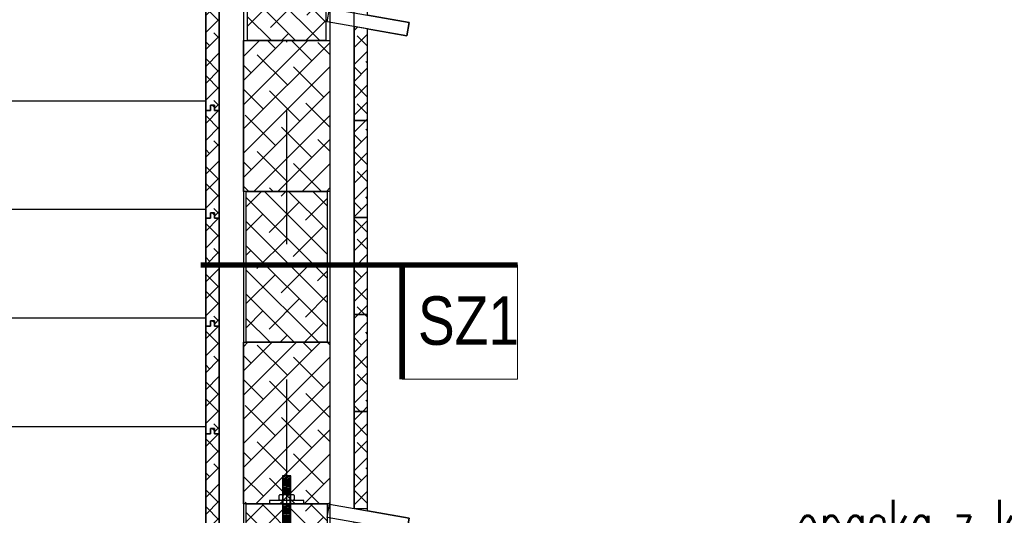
# Model space of a CAD drawing. Header units: centimetres. Extents: x 148485 to 162129, y -6573 to -2118.
# Tile 145 of 167: x 155297 to 155480, y -4658 to -4566. Entities that reach past the tile are written whole.
import ezdxf
from ezdxf import colors
from ezdxf.entities.mleader import LeaderData, LeaderLine
from ezdxf.math import Vec2, Vec3

# ---------------------------------------------------------------- set-up
doc = ezdxf.new("R2010")
doc.units = ezdxf.units.CM
doc.header["$LTSCALE"] = 0.1
doc.linetypes.add('DASHDOT', pattern=[1, 0.5, -0.25, 0, -0.25])
doc.layers.get('0').update_dxf_attribs({"color": 45})
doc.layers.add('A_opis_warstw', color=60, linetype='Continuous', lineweight=13)
for name, color, linetype in [('A_wymiary_zewn', 4, 'Continuous'), ('hatch_R&F', 4, 'Continuous'), ('osie_R&F', 6, 'DASHDOT'), ('widoki_R&F', 4, 'Continuous'), ('ściany_murowane_R&F', 13, 'Continuous')]:
    doc.layers.add(name, color=color, linetype=linetype)
doc.styles.add('Skala 50', font='simplex.shx', dxfattribs={"width": 0.9, "height": 10})
doc.styles.add('TECH', font='flptechn.ttf')
pattern_1 = [(45, (3246.0286, 1275.0742), (-2.24506403, 2.24506403), []), (135, (3246.0286, 1275.0742), (-6.73519209, 2.24506403), [7.9375, -4.7625])]
pattern_2 = [(45, (3246.0286, 1275.0742), (-1.57154482, 1.57154482), []), (135, (3246.0286, 1275.0742), (-4.714634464, 1.57154482), [5.55625, -3.33375])]

# ---------------------------------------------------------------- blocks, each defined once
blk = doc.blocks.new('KOT16500_k')
for p, q in [((-8, 52), (8, 52)), ((-8, 0), (-8, 52)), ((-8, 51.9), (-6.8, 52)), ((-8, 50), (8, 51.2)), ((-8, 48), (8, 49.3)), ((-8, 46.1), (8, 47.3)), ((-8, 44.2), (8, 45.4)), ((-8, 42.3), (8, 43.5)), ((-8, 40.3), (8, 41.6)), ((-8, 38.4), (8, 39.6)), ((-8, 36.5), (8, 37.7)), ((-6.8, 0), (-6.8, 52)), ((6.8, 52), (6.8, 0)), ((8, 52), (8, 0)), ((-8, 34.5), (8, 35.8)), ((-8, 32.6), (8, 33.8)), ((-8, 30.7), (8, 31.9)), ((-8, 28.8), (8, 30)), ((-8, 26.8), (8, 28)), ((-8, 24.9), (8, 26.1)), ((-8, 23), (8, 24.2)), ((-8, 21), (8, 22.3)), ((-8, 19.1), (8, 20.3)), ((-8, 17.2), (8, 18.4)), ((-32, 0), (-32, 6.4)), ((-32, 6.4), (32, 6.4)), ((-13.8, 15.8), (-13.8, 7.4)), ((-13.8, 6.4), (13.8, 6.4)), ((-13.8, 6.4), (13.8, 6.4)), ((-13.8, 6.4), (13.8, 6.4)), ((-10.4, 16.8), (10.4, 16.8)), ((-8, -436.1), (-8, 0)), ((-6.8, -54.7), (-6.8, 0)), ((3.4, 6.4), (8, 6.8)), ((13.8, 7.4), (13.8, 15.8)), ((32, 6.4), (32, 0)), ((32, 0), (-32, 0)), ((-8, -2), (8, -0.8)), ((-8, -3.9), (8, -2.7)), ((-8, -5.8), (8, -4.6)), ((-8, -7.8), (8, -6.6)), ((-8, -9.7), (8, -8.5)), ((-8, -11.6), (8, -10.4)), ((-8, -13.6), (8, -12.3)), ((-8, -15.5), (8, -14.3)), ((-8, -17.4), (8, -16.2)), ((-8, -19.3), (8, -18.1)), ((6.8, 0), (6.8, -54.7)), ((8, 0), (8, -436.1)), ((-8, -21.3), (8, -20.1)), ((-8, -23.2), (8, -22)), ((-8, -25.1), (8, -23.9)), ((-8, -27.1), (8, -25.8)), ((-8, -29), (8, -27.8)), ((-8, -30.9), (8, -29.7)), ((-8, -32.8), (8, -31.6)), ((-8, -34.8), (8, -33.6)), ((-8, -36.7), (8, -35.5)), ((-8, -38.6), (8, -37.4)), ((-8, -40.6), (8, -39.3)), ((-8, -42.5), (8, -41.3)), ((-8, -44.4), (8, -43.2)), ((-8, -46.3), (8, -45.1)), ((-8, -48.3), (8, -47.1)), ((-8, -50.2), (8, -49)), ((-8, -52.1), (8, -50.9)), ((-8, -54.1), (8, -52.8)), ((8, -54.7), (-8, -54.7)), ((24, -452), (88.7, -452)), ((88.7, -468), (88.7, -452)), ((88.7, -468), (24, -468))]:
    blk.add_line(p, q)
for points in [[(-13.8, 15.8, -0.253436), (-13.7, 16.1, -0.078683), (-12.8, 16.5, -0.038125), (-11.8, 16.7, -0.027868), (-10.4, 16.8, -0.027868), (-9, 16.7, -0.038125), (-7.9, 16.5, -0.078683), (-7.1, 16.1, -0.253436), (-6.9, 15.8, -0.253436)], [(-13.8, 7.4, 0.253436), (-13.7, 7.1, 0.078683), (-12.8, 6.7, 0.038125), (-11.8, 6.5, 0.027868), (-10.4, 6.4, 0.027868), (-9, 6.5, 0.038125), (-7.9, 6.7, 0.078683), (-7.1, 7.1, 0.253436), (-6.9, 7.4, 0.253436)], [(-6.9, 15.7, -0.30876), (-6.7, 16, -0.053114), (-4.9, 16.5, -0.023411), (-2.9, 16.7, -0.016756), (0, 16.8, -0.016756), (2.9, 16.7, -0.023411), (4.9, 16.5, -0.053114), (6.7, 16, -0.30876), (6.9, 15.7, -0.30876)], [(-6.9, 7.5, 0.30876), (-6.7, 7.2, 0.053114), (-4.9, 6.7, 0.023411), (-2.9, 6.5, 0.016756), (0, 6.4, 0.016756), (2.9, 6.5, 0.023411), (4.9, 6.7, 0.053114), (6.7, 7.2, 0.30876), (6.9, 7.5, 0.30876)], [(6.9, 15.8, -0.250328), (7.1, 16.1, -0.079996), (7.9, 16.5, -0.039033), (9, 16.7, -0.02858), (10.4, 16.8, -0.02858), (11.8, 16.7, -0.039033), (12.8, 16.5, -0.079996), (13.7, 16.1, -0.250328), (13.8, 15.8, -0.250328)], [(6.9, 7.4, 0.250328), (7.1, 7.2, 0.079996), (7.9, 6.8, 0.039033), (9, 6.6, 0.02858), (10.4, 6.5, 0.02858), (11.8, 6.6, 0.039033), (12.8, 6.8, 0.079996), (13.7, 7.2, 0.250328), (13.8, 7.4, 0.250328)]]:
    blk.add_lwpolyline(points, format="xyb")
for points in [[(-6.9, 15.7), (-6.9, 7.5)], [(6.9, 15.8), (6.9, 7.5)]]:
    blk.add_lwpolyline(points)
for radius, start, end in [(32, 180.1685, 269.9998), (16, 180.3379, 269.9993)]:
    blk.add_arc((24, -436), radius, start, end)
blk = doc.blocks.new('_Open30')
at = {"color": 0, "linetype": 'ByBlock', "lineweight": -2, "transparency": 16777216}
for p, q in [((-1, 0.2679), (0, 0)), ((0, 0), (-1, -0.2679)), ((0, 0), (-1, 0))]:
    blk.add_line(p, q, dxfattribs=at)

msp = doc.modelspace()

# ---------------------------------------------------------------- hatches: boundary and pattern name
at = {"layer": 'A_wymiary_zewn', "transparency": 33554483}
h = msp.add_hatch(dxfattribs=at)
h.set_pattern_fill('JIS_WOOD', color=253, scale=28.5, angle=315)
h.set_pattern_definition([(0, (5071.8, 2875.703), (4e-15, 20.1525432), [])])
h.paths.add_polyline_path([(155331.7, -4402.56), (155141.906, -4402.56), (155141.906, -4681.56), (155327.2, -4681.56), (155331.7, -4686.156)])
at = {"layer": 'hatch_R&F'}
h = msp.add_hatch(dxfattribs=at)
h.set_pattern_fill('ANSI38', color=256, angle=90)
h.set_pattern_definition([(135, (6613.801, 1693.232), (-2.24506403, -2.24506403), []), (225, (6613.801, 1693.232), (-2.24506403, -6.73519209), [7.9375, -4.7625])])
h.paths.add_polyline_path([(155353.95, -4569.56), (155339.45, -4569.56), (155339.45, -4543.56), (155353.95, -4543.56)])
h = msp.add_hatch(dxfattribs=at)
h.set_pattern_fill('ANSI38', color=256, scale=0.7, angle=180)
h.set_pattern_definition([(45, (3241.4567, 1373.0742), (-1.57154482, 1.57154482), []), (135, (3241.4567, 1373.0742), (-4.714634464, 1.57154482), [5.55625, -3.33375])])
h.paths.add_polyline_path([(155331.7, -4582.56), (155331.7, -4562.56), (155332.575, -4562.56), (155332.575, -4561.56), (155333.325, -4561.56), (155333.325, -4562.56), (155334.2, -4562.56), (155334.2, -4582.56), (155333.325, -4582.56), (155333.325, -4581.56), (155332.575, -4581.56), (155332.575, -4582.56)])
h = msp.add_hatch(dxfattribs=at)
h.set_pattern_fill('ANSI38', color=256, scale=0.7, angle=180)
h.set_pattern_definition(pattern_2)
h.paths.add_polyline_path([(155359.2, -4584.419), (155361.7, -4584.419), (155361.7, -4567.398), (155359.2, -4566.957)])
h = msp.add_hatch(dxfattribs=at)
h.set_pattern_fill('ANSI38', color=256)
h.set_pattern_definition(pattern_1)
h.paths.add_polyline_path([(155354.7, -4597.56), (155338.7, -4597.56), (155338.7, -4569.56), (155354.7, -4569.56)])
h = msp.add_hatch(dxfattribs=at)
h.set_pattern_fill('ANSI38', color=256, scale=0.7, angle=180)
h.set_pattern_definition([(45, (3241.4567, 1353.0742), (-1.57154482, 1.57154482), []), (135, (3241.4567, 1353.0742), (-4.714634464, 1.57154482), [5.55625, -3.33375])])
h.paths.add_polyline_path([(155331.7, -4602.56), (155331.7, -4582.56), (155332.575, -4582.56), (155332.575, -4581.56), (155333.325, -4581.56), (155333.325, -4582.56), (155334.2, -4582.56), (155334.2, -4602.56), (155333.325, -4602.56), (155333.325, -4601.56), (155332.575, -4601.56), (155332.575, -4602.56)])
h = msp.add_hatch(dxfattribs=at)
h.set_pattern_fill('ANSI38', color=256, scale=0.7, angle=180)
h.set_pattern_definition(pattern_2)
h.paths.add_polyline_path([(155359.2, -4602.419), (155361.7, -4602.419), (155361.7, -4584.419), (155359.2, -4584.419)])
h = msp.add_hatch(dxfattribs=at)
h.set_pattern_fill('ANSI38', color=256, angle=90)
h.set_pattern_definition([(135, (6613.551, 1637.232), (-2.24506403, -2.24506403), []), (225, (6613.551, 1637.232), (-2.24506403, -6.73519209), [7.9375, -4.7625])])
h.paths.add_polyline_path([(155354.2, -4625.56), (155339.2, -4625.56), (155339.2, -4597.56), (155354.2, -4597.56)])
h = msp.add_hatch(dxfattribs=at)
h.set_pattern_fill('ANSI38', color=256, scale=0.7, angle=180)
h.set_pattern_definition([(45, (3241.4567, 1333.0742), (-1.57154482, 1.57154482), []), (135, (3241.4567, 1333.0742), (-4.714634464, 1.57154482), [5.55625, -3.33375])])
h.paths.add_polyline_path([(155331.7, -4622.56), (155331.7, -4602.56), (155332.575, -4602.56), (155332.575, -4601.56), (155333.325, -4601.56), (155333.325, -4602.56), (155334.2, -4602.56), (155334.2, -4622.56), (155333.325, -4622.56), (155333.325, -4621.56), (155332.575, -4621.56), (155332.575, -4622.56)])
h = msp.add_hatch(dxfattribs=at)
h.set_pattern_fill('ANSI38', color=256, scale=0.7, angle=180)
h.set_pattern_definition(pattern_2)
h.paths.add_polyline_path([(155359.2, -4620.419), (155361.7, -4620.419), (155361.7, -4602.419), (155359.2, -4602.419)])
h = msp.add_hatch(dxfattribs=at)
h.set_pattern_fill('ANSI38', color=256, scale=0.7, angle=180)
h.set_pattern_definition(pattern_2)
h.paths.add_polyline_path([(155359.2, -4638.419), (155361.7, -4638.419), (155361.7, -4620.419), (155359.2, -4620.419)])
h = msp.add_hatch(dxfattribs=at)
h.set_pattern_fill('ANSI38', color=256, scale=0.7, angle=180)
h.set_pattern_definition([(45, (3241.4567, 1313.0742), (-1.57154482, 1.57154482), []), (135, (3241.4567, 1313.0742), (-4.714634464, 1.57154482), [5.55625, -3.33375])])
h.paths.add_polyline_path([(155331.7, -4642.56), (155331.7, -4622.56), (155332.575, -4622.56), (155332.575, -4621.56), (155333.325, -4621.56), (155333.325, -4622.56), (155334.2, -4622.56), (155334.2, -4642.56), (155333.325, -4642.56), (155333.325, -4641.56), (155332.575, -4641.56), (155332.575, -4642.56)])
h = msp.add_hatch(dxfattribs=at)
h.set_pattern_fill('ANSI38', color=256)
h.set_pattern_definition(pattern_1)
h.paths.add_polyline_path([(155354.7, -4655.56), (155338.7, -4655.56), (155338.7, -4625.56), (155354.7, -4625.56)])
h = msp.add_hatch(dxfattribs=at)
h.set_pattern_fill('ANSI38', color=256, scale=0.7, angle=180)
h.set_pattern_definition(pattern_2)
h.paths.add_polyline_path([(155359.2, -4656.419), (155361.7, -4656.419), (155361.7, -4638.419), (155359.2, -4638.419)])
h = msp.add_hatch(dxfattribs=at)
h.set_pattern_fill('ANSI38', color=256, scale=0.7, angle=180)
h.set_pattern_definition([(45, (3241.4567, 1293.0742), (-1.57154482, 1.57154482), []), (135, (3241.4567, 1293.0742), (-4.714634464, 1.57154482), [5.55625, -3.33375])])
h.paths.add_polyline_path([(155331.7, -4662.56), (155331.7, -4642.56), (155332.575, -4642.56), (155332.575, -4641.56), (155333.325, -4641.56), (155333.325, -4642.56), (155334.2, -4642.56), (155334.2, -4662.56), (155333.325, -4662.56), (155333.325, -4661.56), (155332.575, -4661.56), (155332.575, -4662.56)])
h = msp.add_hatch(dxfattribs=at)
h.set_pattern_fill('ANSI38', color=256, angle=90)
h.set_pattern_definition([(135, (6613.551, 1583.232), (-2.24506403, -2.24506403), []), (225, (6613.551, 1583.232), (-2.24506403, -6.73519209), [7.9375, -4.7625])])
h.paths.add_polyline_path([(155354.2, -4683.56), (155339.2, -4683.56), (155339.2, -4655.56), (155354.2, -4655.56)])

# ---------------------------------------------------------------- linework, layer by layer
at = {"layer": 'A_opis_warstw', "const_width": 1}
msp.add_lwpolyline([(155368.123, -4632.421), (155368.123, -4611.222), (155389.512, -4611.222), (155330.774, -4611.222)], dxfattribs=at)
at = {"layer": 'A_opis_warstw'}
msp.add_lwpolyline([(155389.512, -4632.421), (155389.512, -4611.222), (155368.123, -4611.222), (155368.123, -4632.421)], close=True, dxfattribs=at)
at = {"layer": 'hatch_R&F'}
for points in [[(155359.2, -4638.419), (155361.7, -4638.419), (155361.7, -4620.419), (155359.2, -4620.419)], [(155359.2, -4656.419), (155361.7, -4656.419), (155361.7, -4638.419), (155359.2, -4638.419)]]:
    msp.add_lwpolyline(points, close=True, dxfattribs=at)
at = {"layer": 'osie_R&F', "ltscale": 500}
msp.add_lwpolyline([(155346.7, -4331.858), (155346.7, -4901.807)], dxfattribs=at)
at = {"layer": 'widoki_R&F'}
msp.add_lwpolyline([(155359.2, -4656.419), (155359.2, -4394.56), (155354.7, -4394.56), (155354.7, -4677.56), (155359.2, -4677.56), (155359.2, -4658.957)], dxfattribs=at)
for points in [[(155338.7, -4682.56), (155334.2, -4682.56), (155334.2, -4402.56), (155338.7, -4402.56)], [(155353.95, -4569.56), (155339.45, -4569.56), (155339.45, -4543.56), (155353.95, -4543.56)], [(155331.7, -4582.56), (155331.7, -4562.56), (155332.575, -4562.56), (155332.575, -4561.56), (155333.325, -4561.56), (155333.325, -4562.56), (155334.2, -4562.56), (155334.2, -4582.56), (155333.325, -4582.56), (155333.325, -4581.56), (155332.575, -4581.56), (155332.575, -4582.56)], [(155368.973, -4568.68), (155354.2, -4566.076), (155354.635, -4563.614), (155369.407, -4566.218)], [(155359.2, -4584.419), (155361.7, -4584.419), (155361.7, -4567.398), (155359.2, -4566.957)], [(155354.7, -4597.56), (155338.7, -4597.56), (155338.7, -4569.56), (155354.7, -4569.56)], [(155331.7, -4602.56), (155331.7, -4582.56), (155332.575, -4582.56), (155332.575, -4581.56), (155333.325, -4581.56), (155333.325, -4582.56), (155334.2, -4582.56), (155334.2, -4602.56), (155333.325, -4602.56), (155333.325, -4601.56), (155332.575, -4601.56), (155332.575, -4602.56)], [(155359.2, -4602.419), (155361.7, -4602.419), (155361.7, -4584.419), (155359.2, -4584.419)], [(155354.2, -4625.56), (155339.2, -4625.56), (155339.2, -4597.56), (155354.2, -4597.56)], [(155331.7, -4622.56), (155331.7, -4602.56), (155332.575, -4602.56), (155332.575, -4601.56), (155333.325, -4601.56), (155333.325, -4602.56), (155334.2, -4602.56), (155334.2, -4622.56), (155333.325, -4622.56), (155333.325, -4621.56), (155332.575, -4621.56), (155332.575, -4622.56)], [(155359.2, -4620.419), (155361.7, -4620.419), (155361.7, -4602.419), (155359.2, -4602.419)], [(155331.7, -4642.56), (155331.7, -4622.56), (155332.575, -4622.56), (155332.575, -4621.56), (155333.325, -4621.56), (155333.325, -4622.56), (155334.2, -4622.56), (155334.2, -4642.56), (155333.325, -4642.56), (155333.325, -4641.56), (155332.575, -4641.56), (155332.575, -4642.56)], [(155354.7, -4655.56), (155338.7, -4655.56), (155338.7, -4625.56), (155354.7, -4625.56)], [(155331.7, -4662.56), (155331.7, -4642.56), (155332.575, -4642.56), (155332.575, -4641.56), (155333.325, -4641.56), (155333.325, -4642.56), (155334.2, -4642.56), (155334.2, -4662.56), (155333.325, -4662.56), (155333.325, -4661.56), (155332.575, -4661.56), (155332.575, -4662.56)], [(155354.2, -4683.56), (155339.2, -4683.56), (155339.2, -4655.56), (155354.2, -4655.56)], [(155368.973, -4660.68), (155354.2, -4658.076), (155354.635, -4655.614), (155369.407, -4658.218)]]:
    msp.add_lwpolyline(points, close=True, dxfattribs=at)
at = {"layer": 'ściany_murowane_R&F', "lineweight": -3, "ltscale": 0.5}
msp.add_lwpolyline([(155331.7, -4394.56), (155331.7, -4394.56), (155331.7, -4683.56), (155367.2, -4683.56), (155367.2, -4682.738), (155368.973, -4683.219), (155369.407, -4680.757), (155361.7, -4679.398), (155361.7, -4659.398), (155368.973, -4660.68), (155369.407, -4658.218), (155361.7, -4656.86), (155361.7, -4567.398), (155368.973, -4568.68), (155369.407, -4566.218), (155361.7, -4564.86), (155361.7, -4394.56), (155331.7, -4394.56)], dxfattribs=at)

# ---------------------------------------------------------------- block references
at = {"layer": 'widoki_R&F', "xscale": -0.1, "yscale": 0.1, "zscale": 0.1}
msp.add_blockref('KOT16500_k', (155346.7, -4655.56), dxfattribs=at)

# ---------------------------------------------------------------- texts
at = {"layer": 'A_opis_warstw', "style": 'TECH', "width": 0.85}
msp.add_text('SZ1', height=9, dxfattribs=at).set_placement((155371.039, -4626.039))

# ---------------------------------------------------------------- leaders
at = {"layer": 'widoki_R&F'}
ml = msp.add_multileader_mtext('Standard', dxfattribs=at)
ml.set_content('{\\W0.6;opaska z kamienia wapiennego łupanego płaskiego}', color=256, style='Skala 50')
ml.set_leader_properties()
ml.set_arrow_properties(name='OPEN30')
ml.build(insert=Vec2(0, 0))
ml.multileader.update_dxf_attribs({"dogleg_length": 5, "arrow_head_size": 7})
ctx = ml.context
ctx.base_point, ctx.char_height, ctx.arrow_head_size, ctx.plane_origin = Vec3(155439.127, -4660.789), 9, 7, Vec3(221413.986, 2079.209)
notes = []
notes.append((ctx, [(0, (1, 1, 0), (155427.94, -4660.789), (1, 0), 11.187, [(0, [(155405.546, -4734.942)], 0, [])])]))
ctx.mtext.insert, ctx.mtext.width, ctx.mtext.defined_height = Vec3(155441.127, -4654.789), 81.87246, 46.643
for ctx, leaders in notes:
    for number, flags, end, landing, length, lines in leaders:
        leader = LeaderData()
        leader.index, (leader.has_last_leader_line, leader.has_dogleg_vector, leader.attachment_direction) = number, flags
        leader.last_leader_point, leader.dogleg_vector, leader.dogleg_length = Vec3(end), Vec3(landing), length
        for number, points, colour, breaks in lines:
            line = LeaderLine()
            line.index, line.vertices, line.color, line.breaks = number, Vec3.list(points), colors.encode_raw_color(colour), breaks
            leader.lines.append(line)
        ctx.leaders.append(leader)

doc.saveas('drawing.dxf')
